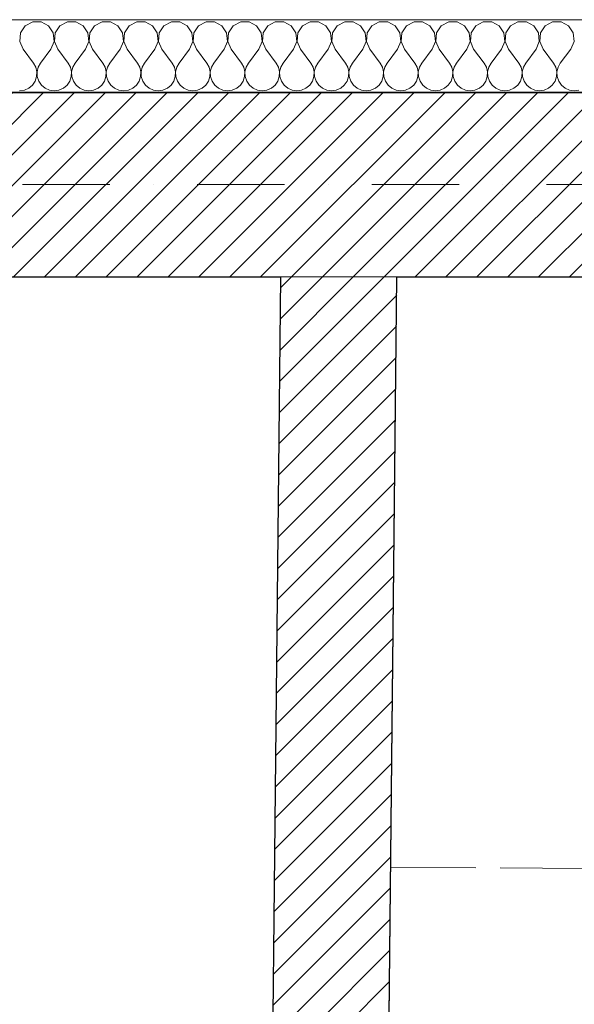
# Model space of a CAD drawing. Header units: millimetres. Extents: x 172139 to 266886, y 98118 to 138225.
# Tile 55 of 57: x 207072 to 208214, y 119646 to 121676. Entities that reach past the tile are written whole.
import ezdxf

# ---------------------------------------------------------------- set-up
doc = ezdxf.new("R2010")
doc.units = ezdxf.units.MM
doc.header["$MEASUREMENT"] = 0
doc.linetypes.add('Krawędzie ukryte', pattern=[225, 175, -50])
doc.linetypes.add('Kropki i Kreski', pattern=[360, 180, -90, 0, -90])
for name, color, linetype in [('Konstrukcja - Siatki mod', 7, 'Continuous'), ('KR_INW', 7, 'Continuous'), ('NAPIS_SODON', 7, 'Continuous')]:
    doc.layers.add(name, color=color, linetype=linetype)
doc.layers.add('Konstrukcja - Siatki mod_Nr_pióra__48', color=7, linetype='Continuous', lineweight=15, true_color=0xa80f02)
doc.layers.add('KR_INW_Nr_pióra__102', color=7, linetype='Continuous', lineweight=5, true_color=0xcccccc)
for name, color, linetype, lineweight in [('KR_INW_Nr_pióra__1', 7, 'Continuous', 13), ('KR_INW_Nr_pióra__101', 252, 'Continuous', 5), ('KR_INW_Nr_pióra__27', 7, 'Continuous', 25), ('KR_INW_Nr_pióra__47', 7, 'Continuous', 15), ('NAPIS_SODON_Nr_pióra__1', 7, 'Continuous', 13), ('NAPIS_SODON_Nr_pióra__121', 255, 'Continuous', 0), ('STREFA_NOWE_POM_Nr_pióra__121', 255, 'Continuous', 0)]:
    doc.layers.add(name, color=color, linetype=linetype, lineweight=lineweight)
pattern_1 = [(45, (0, 0), (-31.819804, 31.819804), [])]

# ---------------------------------------------------------------- blocks, each defined once
blk = doc.blocks.new('Strop_1', base_point=(179225, 121523.3))
at = {"layer": 'NAPIS_SODON_Nr_pióra__1', "linetype": 'Continuous', "flags": 128}
blk.add_lwpolyline([(179225, 121523.3), (179225.9, 107003.8), (250898.3, 107008.3), (250897.4, 121527.8)], close=True, dxfattribs=at)
blk = doc.blocks.new('Strop_2', base_point=(188316, 115154.1))
at = {"layer": 'NAPIS_SODON_Nr_pióra__121', "linetype": 'Continuous', "flags": 128}
blk.add_lwpolyline([(188316, 115154.1), (204667.3, 115154.1), (205241.5, 115154.1), (205242.2, 115154.1), (205242.2, 115394.1), (205241.5, 115154.1), (205174.5, 117823.2), (205315.4, 117824.8), (205315.4, 121145.6), (224463.2, 121145.6)], dxfattribs=at)
blk = doc.blocks.new('*X105')
at = {"layer": 'KR_INW_Nr_pióra__102', "linetype": 'Continuous'}
for p, q in [((207083.1, 121662.7), (207073.5, 121648.2)), ((207098.4, 121670.9), (207083.1, 121662.7)), ((207115.8, 121670.9), (207098.4, 121670.9)), ((207131.2, 121662.7), (207115.8, 121670.9)), ((207140.8, 121648.2), (207131.2, 121662.7)), ((207154.5, 121662.7), (207144.9, 121648.2)), ((207169.9, 121670.9), (207154.5, 121662.7)), ((207187.3, 121670.9), (207169.9, 121670.9)), ((207202.6, 121662.7), (207187.3, 121670.9)), ((207212.2, 121648.2), (207202.6, 121662.7)), ((207226, 121662.7), (207216.3, 121648.2)), ((207241.3, 121670.9), (207226, 121662.7)), ((207258.7, 121670.9), (207241.3, 121670.9)), ((207274, 121662.7), (207258.7, 121670.9)), ((207283.7, 121648.2), (207274, 121662.7)), ((207297.4, 121662.7), (207287.8, 121648.2)), ((207312.7, 121670.9), (207297.4, 121662.7)), ((207330.1, 121670.9), (207312.7, 121670.9)), ((207345.5, 121662.7), (207330.1, 121670.9)), ((207355.1, 121648.2), (207345.5, 121662.7)), ((207368.8, 121662.7), (207359.2, 121648.2)), ((207384.2, 121670.9), (207368.8, 121662.7)), ((207401.6, 121670.9), (207384.2, 121670.9)), ((207416.9, 121662.7), (207401.6, 121670.9)), ((207426.5, 121648.2), (207416.9, 121662.7)), ((207440.3, 121662.7), (207430.6, 121648.2)), ((207455.6, 121670.9), (207440.3, 121662.7)), ((207473, 121670.9), (207455.6, 121670.9)), ((207488.3, 121662.7), (207473, 121670.9)), ((207497.9, 121648.2), (207488.3, 121662.7)), ((207511.7, 121662.7), (207502.1, 121648.2)), ((207527, 121670.9), (207511.7, 121662.7)), ((207544.4, 121670.9), (207527, 121670.9)), ((207559.7, 121662.7), (207544.4, 121670.9)), ((207569.4, 121648.2), (207559.7, 121662.7)), ((207583.1, 121662.7), (207573.5, 121648.2)), ((207598.4, 121670.9), (207583.1, 121662.7)), ((207615.8, 121670.9), (207598.4, 121670.9)), ((207631.2, 121662.7), (207615.8, 121670.9)), ((207640.8, 121648.2), (207631.2, 121662.7)), ((207654.5, 121662.7), (207644.9, 121648.2)), ((207669.9, 121670.9), (207654.5, 121662.7)), ((207687.3, 121670.9), (207669.9, 121670.9)), ((207702.6, 121662.7), (207687.3, 121670.9)), ((207712.2, 121648.2), (207702.6, 121662.7)), ((207726, 121662.7), (207716.3, 121648.2)), ((207741.3, 121670.9), (207726, 121662.7)), ((207758.7, 121670.9), (207741.3, 121670.9)), ((207774, 121662.7), (207758.7, 121670.9)), ((207783.7, 121648.2), (207774, 121662.7)), ((207797.4, 121662.7), (207787.8, 121648.2)), ((207812.7, 121670.9), (207797.4, 121662.7)), ((207830.1, 121670.9), (207812.7, 121670.9)), ((207845.5, 121662.7), (207830.1, 121670.9)), ((207855.1, 121648.2), (207845.5, 121662.7)), ((207868.8, 121662.7), (207859.2, 121648.2)), ((207884.2, 121670.9), (207868.8, 121662.7)), ((207901.6, 121670.9), (207884.2, 121670.9)), ((207916.9, 121662.7), (207901.6, 121670.9)), ((207926.5, 121648.2), (207916.9, 121662.7)), ((207940.3, 121662.7), (207930.6, 121648.2)), ((207955.6, 121670.9), (207940.3, 121662.7)), ((207973, 121670.9), (207955.6, 121670.9)), ((207988.3, 121662.7), (207973, 121670.9)), ((207997.9, 121648.2), (207988.3, 121662.7)), ((208011.7, 121662.7), (208002.1, 121648.2)), ((208027, 121670.9), (208011.7, 121662.7)), ((208044.4, 121670.9), (208027, 121670.9)), ((208059.7, 121662.7), (208044.4, 121670.9)), ((208069.4, 121648.2), (208059.7, 121662.7)), ((208083.1, 121662.7), (208073.5, 121648.2)), ((208098.4, 121670.9), (208083.1, 121662.7)), ((208115.8, 121670.9), (208098.4, 121670.9)), ((208131.2, 121662.7), (208115.8, 121670.9)), ((208140.8, 121648.2), (208131.2, 121662.7)), ((208154.5, 121662.7), (208144.9, 121648.2)), ((208169.9, 121670.9), (208154.5, 121662.7)), ((208187.3, 121670.9), (208169.9, 121670.9)), ((208202.6, 121662.7), (208187.3, 121670.9)), ((208212.2, 121648.2), (208202.6, 121662.7)), ((207073.5, 121648.2), (207071.8, 121630.9)), ((207142.4, 121630.9), (207140.8, 121648.2)), ((207144.9, 121648.2), (207143.3, 121630.9)), ((207213.9, 121630.9), (207212.2, 121648.2)), ((207216.3, 121648.2), (207214.7, 121630.9)), ((207285.3, 121630.9), (207283.7, 121648.2)), ((207287.8, 121648.2), (207286.1, 121630.9)), ((207356.7, 121630.9), (207355.1, 121648.2)), ((207359.2, 121648.2), (207357.6, 121630.9)), ((207428.2, 121630.9), (207426.5, 121648.2)), ((207430.6, 121648.2), (207429, 121630.9)), ((207499.6, 121630.9), (207497.9, 121648.2)), ((207502.1, 121648.2), (207500.4, 121630.9)), ((207571, 121630.9), (207569.4, 121648.2)), ((207573.5, 121648.2), (207571.8, 121630.9)), ((207642.4, 121630.9), (207640.8, 121648.2)), ((207644.9, 121648.2), (207643.3, 121630.9)), ((207713.9, 121630.9), (207712.2, 121648.2)), ((207716.3, 121648.2), (207714.7, 121630.9)), ((207785.3, 121630.9), (207783.7, 121648.2)), ((207787.8, 121648.2), (207786.1, 121630.9)), ((207856.7, 121630.9), (207855.1, 121648.2)), ((207859.2, 121648.2), (207857.6, 121630.9)), ((207928.2, 121630.9), (207926.5, 121648.2)), ((207930.6, 121648.2), (207929, 121630.9)), ((207999.6, 121630.9), (207997.9, 121648.2)), ((208002.1, 121648.2), (208000.4, 121630.9)), ((208071, 121630.9), (208069.4, 121648.2)), ((208073.5, 121648.2), (208071.8, 121630.9)), ((208142.4, 121630.9), (208140.8, 121648.2)), ((208144.9, 121648.2), (208143.3, 121630.9)), ((208213.9, 121630.9), (208212.2, 121648.2)), ((207071.8, 121630.9), (207078.6, 121614.9)), ((207135.7, 121614.9), (207142.4, 121630.9)), ((207143.3, 121630.9), (207150, 121614.9)), ((207207.1, 121614.9), (207213.9, 121630.9)), ((207214.7, 121630.9), (207221.4, 121614.9)), ((207278.6, 121614.9), (207285.3, 121630.9)), ((207286.1, 121630.9), (207292.9, 121614.9)), ((207350, 121614.9), (207356.7, 121630.9)), ((207357.6, 121630.9), (207364.3, 121614.9)), ((207421.4, 121614.9), (207428.2, 121630.9)), ((207429, 121630.9), (207435.7, 121614.9)), ((207492.9, 121614.9), (207499.6, 121630.9)), ((207500.4, 121630.9), (207507.1, 121614.9)), ((207564.3, 121614.9), (207571, 121630.9)), ((207571.8, 121630.9), (207578.6, 121614.9)), ((207635.7, 121614.9), (207642.4, 121630.9)), ((207643.3, 121630.9), (207650, 121614.9)), ((207707.1, 121614.9), (207713.9, 121630.9)), ((207714.7, 121630.9), (207721.4, 121614.9)), ((207778.6, 121614.9), (207785.3, 121630.9)), ((207786.1, 121630.9), (207792.9, 121614.9)), ((207850, 121614.9), (207856.7, 121630.9)), ((207857.6, 121630.9), (207864.3, 121614.9)), ((207921.4, 121614.9), (207928.2, 121630.9)), ((207929, 121630.9), (207935.7, 121614.9)), ((207992.9, 121614.9), (207999.6, 121630.9)), ((208000.4, 121630.9), (208007.1, 121614.9)), ((208064.3, 121614.9), (208071, 121630.9)), ((208071.8, 121630.9), (208078.6, 121614.9)), ((208135.7, 121614.9), (208142.4, 121630.9)), ((208143.3, 121630.9), (208150, 121614.9)), ((208207.1, 121614.9), (208213.9, 121630.9)), ((207078.6, 121614.9), (207100, 121586.3)), ((207135.7, 121614.9), (207114.3, 121586.3)), ((207150, 121614.9), (207171.4, 121586.3)), ((207207.1, 121614.9), (207185.7, 121586.3)), ((207221.4, 121614.9), (207242.9, 121586.3)), ((207278.6, 121614.9), (207257.1, 121586.3)), ((207292.9, 121614.9), (207314.3, 121586.3)), ((207350, 121614.9), (207328.6, 121586.3)), ((207364.3, 121614.9), (207385.7, 121586.3)), ((207421.4, 121614.9), (207400, 121586.3)), ((207435.7, 121614.9), (207457.1, 121586.3)), ((207492.9, 121614.9), (207471.4, 121586.3)), ((207507.1, 121614.9), (207528.6, 121586.3)), ((207564.3, 121614.9), (207542.9, 121586.3)), ((207578.6, 121614.9), (207600, 121586.3)), ((207635.7, 121614.9), (207614.3, 121586.3)), ((207650, 121614.9), (207671.4, 121586.3)), ((207707.1, 121614.9), (207685.7, 121586.3)), ((207721.4, 121614.9), (207742.9, 121586.3)), ((207778.6, 121614.9), (207757.1, 121586.3)), ((207792.9, 121614.9), (207814.3, 121586.3)), ((207850, 121614.9), (207828.6, 121586.3)), ((207864.3, 121614.9), (207885.7, 121586.3)), ((207921.4, 121614.9), (207900, 121586.3)), ((207935.7, 121614.9), (207957.1, 121586.3)), ((207992.9, 121614.9), (207971.4, 121586.3)), ((208007.1, 121614.9), (208028.6, 121586.3)), ((208064.3, 121614.9), (208042.9, 121586.3)), ((208078.6, 121614.9), (208100, 121586.3)), ((208135.7, 121614.9), (208114.3, 121586.3)), ((208150, 121614.9), (208171.4, 121586.3)), ((208207.1, 121614.9), (208185.7, 121586.3)), ((207104.8, 121577.7), (207100, 121586.3)), ((207107, 121568.1), (207104.8, 121577.7)), ((207109.5, 121577.7), (207107.3, 121568.1)), ((207114.3, 121586.3), (207109.5, 121577.7)), ((207176.2, 121577.7), (207171.4, 121586.3)), ((207178.4, 121568.1), (207176.2, 121577.7)), ((207180.9, 121577.7), (207178.7, 121568.1)), ((207185.7, 121586.3), (207180.9, 121577.7)), ((207247.6, 121577.7), (207242.9, 121586.3)), ((207249.9, 121568.1), (207247.6, 121577.7)), ((207252.4, 121577.7), (207250.1, 121568.1)), ((207257.1, 121586.3), (207252.4, 121577.7)), ((207319.1, 121577.7), (207314.3, 121586.3)), ((207321.3, 121568.1), (207319.1, 121577.7)), ((207323.8, 121577.7), (207321.6, 121568.1)), ((207328.6, 121586.3), (207323.8, 121577.7)), ((207390.5, 121577.7), (207385.7, 121586.3)), ((207392.7, 121568.1), (207390.5, 121577.7)), ((207395.2, 121577.7), (207393, 121568.1)), ((207400, 121586.3), (207395.2, 121577.7)), ((207461.9, 121577.7), (207457.1, 121586.3)), ((207464.1, 121568.1), (207461.9, 121577.7)), ((207466.7, 121577.7), (207464.4, 121568.1)), ((207471.4, 121586.3), (207466.7, 121577.7)), ((207533.3, 121577.7), (207528.6, 121586.3)), ((207535.6, 121568.1), (207533.3, 121577.7)), ((207538.1, 121577.7), (207535.9, 121568.1)), ((207542.9, 121586.3), (207538.1, 121577.7)), ((207604.8, 121577.7), (207600, 121586.3)), ((207607, 121568.1), (207604.8, 121577.7)), ((207609.5, 121577.7), (207607.3, 121568.1)), ((207614.3, 121586.3), (207609.5, 121577.7)), ((207676.2, 121577.7), (207671.4, 121586.3)), ((207678.4, 121568.1), (207676.2, 121577.7)), ((207680.9, 121577.7), (207678.7, 121568.1)), ((207685.7, 121586.3), (207680.9, 121577.7)), ((207747.6, 121577.7), (207742.9, 121586.3)), ((207749.9, 121568.1), (207747.6, 121577.7)), ((207752.4, 121577.7), (207750.1, 121568.1)), ((207757.1, 121586.3), (207752.4, 121577.7)), ((207819.1, 121577.7), (207814.3, 121586.3)), ((207821.3, 121568.1), (207819.1, 121577.7)), ((207823.8, 121577.7), (207821.6, 121568.1)), ((207828.6, 121586.3), (207823.8, 121577.7)), ((207890.5, 121577.7), (207885.7, 121586.3)), ((207892.7, 121568.1), (207890.5, 121577.7)), ((207895.2, 121577.7), (207893, 121568.1)), ((207900, 121586.3), (207895.2, 121577.7)), ((207961.9, 121577.7), (207957.1, 121586.3)), ((207964.1, 121568.1), (207961.9, 121577.7)), ((207966.7, 121577.7), (207964.4, 121568.1)), ((207971.4, 121586.3), (207966.7, 121577.7)), ((208033.3, 121577.7), (208028.6, 121586.3)), ((208035.6, 121568.1), (208033.3, 121577.7)), ((208038.1, 121577.7), (208035.9, 121568.1)), ((208042.9, 121586.3), (208038.1, 121577.7)), ((208104.8, 121577.7), (208100, 121586.3)), ((208107, 121568.1), (208104.8, 121577.7)), ((208109.5, 121577.7), (208107.3, 121568.1)), ((208114.3, 121586.3), (208109.5, 121577.7)), ((208176.2, 121577.7), (208171.4, 121586.3)), ((208178.4, 121568.1), (208176.2, 121577.7)), ((208180.9, 121577.7), (208178.7, 121568.1)), ((208185.7, 121586.3), (208180.9, 121577.7)), ((207103.4, 121548.9), (207106.5, 121558.2)), ((207106.5, 121558.2), (207107, 121568.1)), ((207107.3, 121568.1), (207107.8, 121558.2)), ((207107.8, 121558.2), (207110.9, 121548.9)), ((207174.8, 121548.9), (207177.9, 121558.2)), ((207177.9, 121558.2), (207178.4, 121568.1)), ((207178.7, 121568.1), (207179.2, 121558.2)), ((207179.2, 121558.2), (207182.3, 121548.9)), ((207246.2, 121548.9), (207249.4, 121558.2)), ((207249.4, 121558.2), (207249.9, 121568.1)), ((207250.1, 121568.1), (207250.6, 121558.2)), ((207250.6, 121558.2), (207253.8, 121548.9)), ((207317.7, 121548.9), (207320.8, 121558.2)), ((207320.8, 121558.2), (207321.3, 121568.1)), ((207321.6, 121568.1), (207322.1, 121558.2)), ((207322.1, 121558.2), (207325.2, 121548.9)), ((207389.1, 121548.9), (207392.2, 121558.2)), ((207392.2, 121558.2), (207392.7, 121568.1)), ((207393, 121568.1), (207393.5, 121558.2)), ((207393.5, 121558.2), (207396.6, 121548.9)), ((207460.5, 121548.9), (207463.7, 121558.2)), ((207463.7, 121558.2), (207464.1, 121568.1)), ((207464.4, 121568.1), (207464.9, 121558.2)), ((207464.9, 121558.2), (207468.1, 121548.9)), ((207531.9, 121548.9), (207535.1, 121558.2)), ((207535.1, 121558.2), (207535.6, 121568.1)), ((207535.9, 121568.1), (207536.3, 121558.2)), ((207536.3, 121558.2), (207539.5, 121548.9)), ((207603.4, 121548.9), (207606.5, 121558.2)), ((207606.5, 121558.2), (207607, 121568.1)), ((207607.3, 121568.1), (207607.8, 121558.2)), ((207607.8, 121558.2), (207610.9, 121548.9)), ((207674.8, 121548.9), (207677.9, 121558.2)), ((207677.9, 121558.2), (207678.4, 121568.1)), ((207678.7, 121568.1), (207679.2, 121558.2)), ((207679.2, 121558.2), (207682.3, 121548.9)), ((207746.2, 121548.9), (207749.4, 121558.2)), ((207749.4, 121558.2), (207749.9, 121568.1)), ((207750.1, 121568.1), (207750.6, 121558.2)), ((207750.6, 121558.2), (207753.8, 121548.9)), ((207817.7, 121548.9), (207820.8, 121558.2)), ((207820.8, 121558.2), (207821.3, 121568.1)), ((207821.6, 121568.1), (207822.1, 121558.2)), ((207822.1, 121558.2), (207825.2, 121548.9)), ((207889.1, 121548.9), (207892.2, 121558.2)), ((207892.2, 121558.2), (207892.7, 121568.1)), ((207893, 121568.1), (207893.5, 121558.2)), ((207893.5, 121558.2), (207896.6, 121548.9)), ((207960.5, 121548.9), (207963.7, 121558.2)), ((207963.7, 121558.2), (207964.1, 121568.1)), ((207964.4, 121568.1), (207964.9, 121558.2)), ((207964.9, 121558.2), (207968.1, 121548.9)), ((208031.9, 121548.9), (208035.1, 121558.2)), ((208035.1, 121558.2), (208035.6, 121568.1)), ((208035.9, 121568.1), (208036.3, 121558.2)), ((208036.3, 121558.2), (208039.5, 121548.9)), ((208103.4, 121548.9), (208106.5, 121558.2)), ((208106.5, 121558.2), (208107, 121568.1)), ((208107.3, 121568.1), (208107.8, 121558.2)), ((208107.8, 121558.2), (208110.9, 121548.9)), ((208174.8, 121548.9), (208177.9, 121558.2)), ((208177.9, 121558.2), (208178.4, 121568.1)), ((208178.7, 121568.1), (208179.2, 121558.2)), ((208179.2, 121558.2), (208182.3, 121548.9)), ((207090.2, 121534.5), (207097.8, 121540.8)), ((207097.8, 121540.8), (207103.4, 121548.9)), ((207110.9, 121548.9), (207116.5, 121540.8)), ((207116.5, 121540.8), (207124.1, 121534.5)), ((207161.6, 121534.5), (207169.2, 121540.8)), ((207169.2, 121540.8), (207174.8, 121548.9)), ((207182.3, 121548.9), (207187.9, 121540.8)), ((207187.9, 121540.8), (207195.5, 121534.5)), ((207233.1, 121534.5), (207240.6, 121540.8)), ((207240.6, 121540.8), (207246.2, 121548.9)), ((207253.8, 121548.9), (207259.4, 121540.8)), ((207259.4, 121540.8), (207266.9, 121534.5)), ((207304.5, 121534.5), (207312.1, 121540.8)), ((207312.1, 121540.8), (207317.7, 121548.9)), ((207325.2, 121548.9), (207330.8, 121540.8)), ((207330.8, 121540.8), (207338.4, 121534.5)), ((207375.9, 121534.5), (207383.5, 121540.8)), ((207383.5, 121540.8), (207389.1, 121548.9)), ((207396.6, 121548.9), (207402.2, 121540.8)), ((207402.2, 121540.8), (207409.8, 121534.5)), ((207447.3, 121534.5), (207454.9, 121540.8)), ((207454.9, 121540.8), (207460.5, 121548.9)), ((207468.1, 121548.9), (207473.6, 121540.8)), ((207473.6, 121540.8), (207481.2, 121534.5)), ((207518.8, 121534.5), (207526.4, 121540.8)), ((207526.4, 121540.8), (207531.9, 121548.9)), ((207539.5, 121548.9), (207545.1, 121540.8)), ((207545.1, 121540.8), (207552.7, 121534.5)), ((207590.2, 121534.5), (207597.8, 121540.8)), ((207597.8, 121540.8), (207603.4, 121548.9)), ((207610.9, 121548.9), (207616.5, 121540.8)), ((207616.5, 121540.8), (207624.1, 121534.5)), ((207661.6, 121534.5), (207669.2, 121540.8)), ((207669.2, 121540.8), (207674.8, 121548.9)), ((207682.3, 121548.9), (207687.9, 121540.8)), ((207687.9, 121540.8), (207695.5, 121534.5)), ((207733.1, 121534.5), (207740.6, 121540.8)), ((207740.6, 121540.8), (207746.2, 121548.9)), ((207753.8, 121548.9), (207759.4, 121540.8)), ((207759.4, 121540.8), (207766.9, 121534.5)), ((207804.5, 121534.5), (207812.1, 121540.8)), ((207812.1, 121540.8), (207817.7, 121548.9)), ((207825.2, 121548.9), (207830.8, 121540.8)), ((207830.8, 121540.8), (207838.4, 121534.5)), ((207875.9, 121534.5), (207883.5, 121540.8)), ((207883.5, 121540.8), (207889.1, 121548.9)), ((207896.6, 121548.9), (207902.2, 121540.8)), ((207902.2, 121540.8), (207909.8, 121534.5)), ((207947.3, 121534.5), (207954.9, 121540.8)), ((207954.9, 121540.8), (207960.5, 121548.9)), ((207968.1, 121548.9), (207973.6, 121540.8)), ((207973.6, 121540.8), (207981.2, 121534.5)), ((208018.8, 121534.5), (208026.4, 121540.8)), ((208026.4, 121540.8), (208031.9, 121548.9)), ((208039.5, 121548.9), (208045.1, 121540.8)), ((208045.1, 121540.8), (208052.7, 121534.5)), ((208090.2, 121534.5), (208097.8, 121540.8)), ((208097.8, 121540.8), (208103.4, 121548.9)), ((208110.9, 121548.9), (208116.5, 121540.8)), ((208116.5, 121540.8), (208124.1, 121534.5)), ((208161.6, 121534.5), (208169.2, 121540.8)), ((208169.2, 121540.8), (208174.8, 121548.9)), ((208182.3, 121548.9), (208187.9, 121540.8)), ((208187.9, 121540.8), (208195.5, 121534.5)), ((207071.4, 121529.2), (207081.2, 121530.5)), ((207081.2, 121530.5), (207090.2, 121534.5)), ((207124.1, 121534.5), (207133.1, 121530.5)), ((207133.1, 121530.5), (207142.9, 121529.2)), ((207142.9, 121529.2), (207152.6, 121530.5)), ((207152.6, 121530.5), (207161.6, 121534.5)), ((207195.5, 121534.5), (207204.5, 121530.5)), ((207204.5, 121530.5), (207214.3, 121529.2)), ((207214.3, 121529.2), (207224, 121530.5)), ((207224, 121530.5), (207233.1, 121534.5)), ((207266.9, 121534.5), (207276, 121530.5)), ((207276, 121530.5), (207285.7, 121529.2)), ((207285.7, 121529.2), (207295.5, 121530.5)), ((207295.5, 121530.5), (207304.5, 121534.5)), ((207338.4, 121534.5), (207347.4, 121530.5)), ((207347.4, 121530.5), (207357.1, 121529.2)), ((207357.1, 121529.2), (207366.9, 121530.5)), ((207366.9, 121530.5), (207375.9, 121534.5)), ((207409.8, 121534.5), (207418.8, 121530.5)), ((207418.8, 121530.5), (207428.6, 121529.2)), ((207428.6, 121529.2), (207438.3, 121530.5)), ((207438.3, 121530.5), (207447.3, 121534.5)), ((207481.2, 121534.5), (207490.2, 121530.5)), ((207490.2, 121530.5), (207500, 121529.2)), ((207500, 121529.2), (207509.8, 121530.5)), ((207509.8, 121530.5), (207518.8, 121534.5)), ((207552.7, 121534.5), (207561.7, 121530.5)), ((207561.7, 121530.5), (207571.4, 121529.2)), ((207571.4, 121529.2), (207581.2, 121530.5)), ((207581.2, 121530.5), (207590.2, 121534.5)), ((207624.1, 121534.5), (207633.1, 121530.5)), ((207633.1, 121530.5), (207642.9, 121529.2)), ((207642.9, 121529.2), (207652.6, 121530.5)), ((207652.6, 121530.5), (207661.6, 121534.5)), ((207695.5, 121534.5), (207704.5, 121530.5)), ((207704.5, 121530.5), (207714.3, 121529.2)), ((207714.3, 121529.2), (207724, 121530.5)), ((207724, 121530.5), (207733.1, 121534.5)), ((207766.9, 121534.5), (207776, 121530.5)), ((207776, 121530.5), (207785.7, 121529.2)), ((207785.7, 121529.2), (207795.5, 121530.5)), ((207795.5, 121530.5), (207804.5, 121534.5)), ((207838.4, 121534.5), (207847.4, 121530.5)), ((207847.4, 121530.5), (207857.1, 121529.2)), ((207857.1, 121529.2), (207866.9, 121530.5)), ((207866.9, 121530.5), (207875.9, 121534.5)), ((207909.8, 121534.5), (207918.8, 121530.5)), ((207918.8, 121530.5), (207928.6, 121529.2)), ((207928.6, 121529.2), (207938.3, 121530.5)), ((207938.3, 121530.5), (207947.3, 121534.5)), ((207981.2, 121534.5), (207990.2, 121530.5)), ((207990.2, 121530.5), (208000, 121529.2)), ((208000, 121529.2), (208009.8, 121530.5)), ((208009.8, 121530.5), (208018.8, 121534.5)), ((208052.7, 121534.5), (208061.7, 121530.5)), ((208061.7, 121530.5), (208071.4, 121529.2)), ((208071.4, 121529.2), (208081.2, 121530.5)), ((208081.2, 121530.5), (208090.2, 121534.5)), ((208124.1, 121534.5), (208133.1, 121530.5)), ((208133.1, 121530.5), (208142.9, 121529.2)), ((208142.9, 121529.2), (208152.6, 121530.5)), ((208152.6, 121530.5), (208161.6, 121534.5)), ((208195.5, 121534.5), (208204.5, 121530.5)), ((208204.5, 121530.5), (208214.3, 121529.2)), ((208214.3, 121529.2), (208224, 121530.5))]:
    blk.add_line(p, q, dxfattribs=at)
blk = doc.blocks.new('Ściana_1', base_point=(179075.1, 121675.6))
at = {"layer": 'KR_INW_Nr_pióra__101', "linetype": 'Continuous'}
h = blk.add_hatch(dxfattribs=at)
h.set_pattern_fill('Cegła_licówka', color=256, style=0, pattern_type=2)
h.set_pattern_definition(pattern_1)
h.paths.add_polyline_path([(209269.6, 121525.6), (204126.9, 121525.6), (204126.9, 121475.6), (204126.9, 121145.6), (209269.6, 121145.6), (209269.6, 121375.6), (209269.6, 121425.6)])
at = {"layer": 'KR_INW_Nr_pióra__27', "linetype": 'Continuous'}
blk.add_line((209269.6, 121525.6), (204126.9, 121525.6), dxfattribs=at)
at = {"layer": 'KR_INW_Nr_pióra__27', "linetype": 'Continuous', "flags": 128}
for points in [[(205315.4, 121145.6), (207609, 121145.6)], [(207849, 121145.6), (209269.6, 121145.6)]]:
    blk.add_lwpolyline(points, dxfattribs=at)
at = {"layer": 'KR_INW_Nr_pióra__47', "linetype": 'Continuous', "flags": 128}
blk.add_lwpolyline([(209269.6, 121675.6), (204126.9, 121675.6)], dxfattribs=at)
at = {"layer": 'KR_INW'}
blk.add_blockref('*X105', (0, 0), dxfattribs=at)
blk = doc.blocks.new('Ściana_25', base_point=(207854.6, 121675.6))
at = {"layer": 'KR_INW_Nr_pióra__101', "linetype": 'Continuous'}
h = blk.add_hatch(dxfattribs=at)
h.set_pattern_fill('Cegła_licówka', color=256, style=0, pattern_type=2)
h.set_pattern_definition(pattern_1)
h.paths.add_polyline_path([(207609, 121145.6), (207569.6, 117369.8), (207694.6, 117368.5), (207809.6, 117367.3), (207849, 121145.6)])
at = {"layer": 'KR_INW_Nr_pióra__27', "linetype": 'Continuous', "flags": 128}
for points in [[(207609, 121145.6), (207579.3, 118300.8)], [(207809.6, 117367.3), (207849, 121145.6)]]:
    blk.add_lwpolyline(points, dxfattribs=at)
blk = doc.blocks.new('Standardowy znacznik siatki_10')
at = {"layer": 'Konstrukcja - Siatki mod_Nr_pióra__48', "linetype": 'Kropki i Kreski'}
blk.add_line((1000, 0), (72912, 0), dxfattribs=at)

msp = doc.modelspace()

# ---------------------------------------------------------------- linework, layer by layer
at = {"layer": 'KR_INW_Nr_pióra__1', "linetype": 'Krawędzie ukryte'}
msp.add_line((207836.4, 119928.6), (208813, 119922.2), dxfattribs=at)
at = {"layer": 'STREFA_NOWE_POM_Nr_pióra__121', "linetype": 'Continuous', "flags": 128}
msp.add_lwpolyline([(207849, 121145.6), (207797.8, 116236.5), (208691.7, 116252), (208697.2, 115577.1), (209091.2, 115577.1), (209976.4, 115577.1), (211746.9, 115577.1), (211743.7, 115852.7), (212106.6, 115831.2), (212196.5, 115829), (212196.5, 121145.6), (209091.2, 121145.6), (208837, 121145.6)], close=True, dxfattribs=at)

# ---------------------------------------------------------------- block references
at = {"layer": 'Konstrukcja - Siatki mod', "color": 8, "linetype": 'Continuous', "lineweight": 13, "zscale": 1000}
msp.add_blockref('Standardowy znacznik siatki_10', (177989.3, 121335.6), dxfattribs=at)
at = {"layer": 'KR_INW'}
for name, p in [('Ściana_1', (179075.1, 121675.6)), ('Ściana_25', (207854.6, 121675.6))]:
    msp.add_blockref(name, p, dxfattribs=at)
at = {"layer": 'NAPIS_SODON', "linetype": 'Continuous'}
msp.add_blockref('Strop_1', (179225, 121523.3), dxfattribs=at)
at = {"layer": 'NAPIS_SODON', "color": 255, "linetype": 'Continuous', "lineweight": 0}
msp.add_blockref('Strop_2', (188316, 115154.1), dxfattribs=at)

doc.saveas('drawing.dxf')
